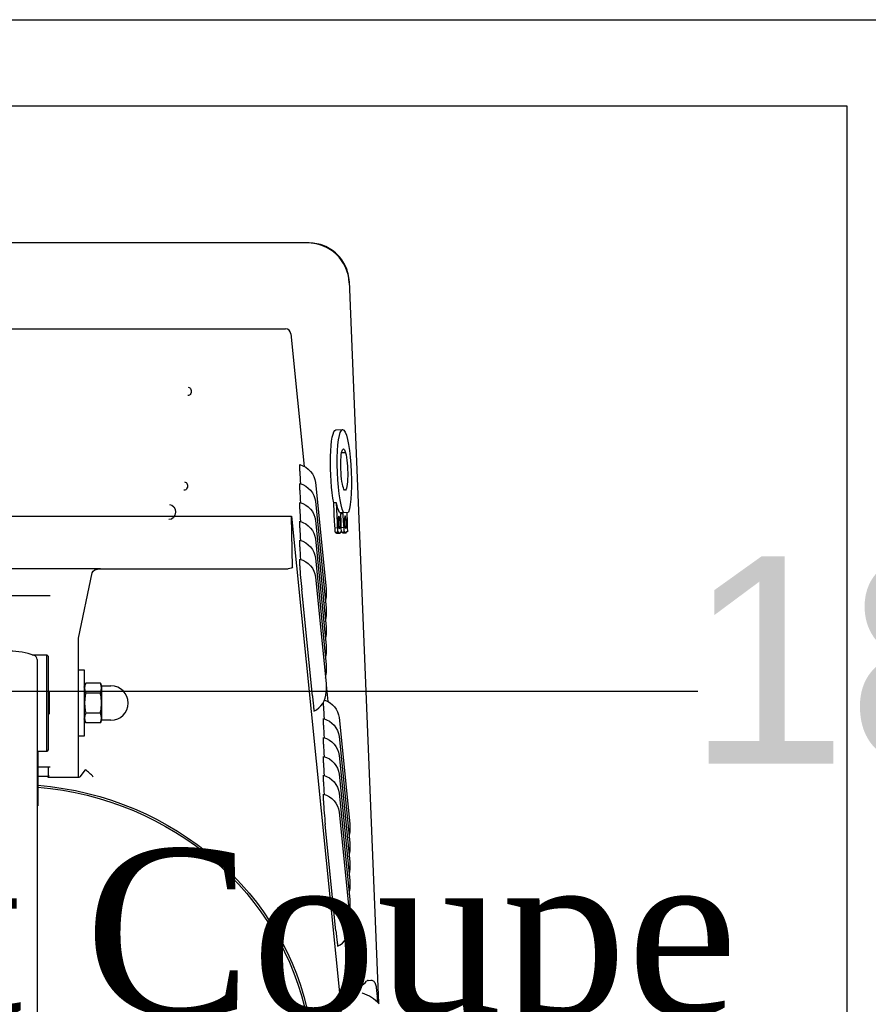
# Model space of a CAD drawing. Header units: millimetres. Extents: x 2985995 to 3127507, y -509231 to -458405.
# Tile 43 of 100: x 3023741 to 3024048, y -484505 to -484148. Entities that reach past the tile are written whole.
import ezdxf

# ---------------------------------------------------------------- set-up
doc = ezdxf.new("R2010")
doc.units = ezdxf.units.MM
doc.header["$LTSCALE"] = 1000
doc.header["$MEASUREMENT"] = 0
doc.header["$PDMODE"] = 3
doc.header["$PDSIZE"] = -1
doc.layers.get('0').update_dxf_attribs({"linetype": 'CONTINUOUS'})
doc.layers.get('Defpoints').update_dxf_attribs({"linetype": 'CONTINUOUS'})
for name, color, linetype in [('A-Wall Full', 201, 'CONTINUOUS'), ('ELECTRICAL', 7, 'CONTINUOUS'), ('Equipment', 5, 'CONTINUOUS'), ('Equipment Name', 7, 'CONTINUOUS')]:
    doc.layers.add(name, color=color, linetype=linetype)
doc.styles.get("Standard").update_dxf_attribs({"font": 'arial.ttf'})
doc.styles.add('style12', font='BOOKOSI.TTF')
doc.dimstyles.new('TFS-Dim', dxfattribs={"dimtxt": 75, "dimasz": 20, "dimexe": 25, "dimexo": 25, "dimgap": 5, "dimtad": 0, "dimdec": 0, "dimzin": 0, "dimdsep": 46, "dimtxsty": 'Standard', "dimcen": 0.09, "dimclrd": 8, "dimclre": 8, "dimadec": 0, "dimazin": 0, "dimtfac": 1, "dimtdec": 0, "dimtofl": 0, "dimtmove": 0, "dimatfit": 3, "dimldrblk": 'DOT', "dimfxl": 1, "dimtolj": 1, "dimtzin": 0, "dimlwd": -1, "dimlwe": -1, "dimarcsym": 0})

# ---------------------------------------------------------------- blocks, each defined once
blk = doc.blocks.new('*D667')
at = {"layer": 'Defpoints', "color": 0, "transparency": 16777216}
for p in [(3023324.58, -484148.16, 0), (3025169.46, -484148.31, 0), (3025169.44, -484391.49)]:
    blk.add_point(p, dxfattribs=at)
at = {"layer": 'ELECTRICAL', "color": 8, "transparency": 16777216}
for p, q in [((3023324.58, -484173.16), (3023324.56, -484416.34)), ((3025169.46, -484173.31), (3025169.44, -484416.49)), ((3023344.56, -484391.34), (3023986.59, -484391.39)), ((3025149.44, -484391.49), (3024507.42, -484391.43))]:
    blk.add_line(p, q, dxfattribs=at)
for points in [[(3023344.56, -484388.01), (3023344.56, -484394.67), (3023324.56, -484391.34)], [(3025149.44, -484388.15), (3025149.44, -484394.82), (3025169.44, -484391.49)]]:
    blk.add_solid(points, dxfattribs=at)
at = {"layer": 'ELECTRICAL', "color": 0, "transparency": 16777216, "insert": (3024247, -484391.41), "char_height": 75, "attachment_point": 5, "rotation": 359.9953}
blk.add_mtext('\\A1;1845 [6\'-2"]', dxfattribs=at)
blk = doc.blocks.new('_Dot')
at = {"color": 0, "linetype": 'ByBlock', "lineweight": -2}
blk.add_line((-0.5, 0), (-1, 0), dxfattribs=at)
at = {"color": 0, "linetype": 'ByBlock', "const_width": 0.5}
blk.add_lwpolyline([(-0.25, 0, 1), (0.25, 0, 1)], format="xyb", close=True, dxfattribs=at)

msp = doc.modelspace()

# ---------------------------------------------------------------- linework, layer by layer
at = {"layer": 'A-Wall Full'}
msp.add_line((3020709.29246, -484148.16588, 0), (3025169.29246, -484148.16588, 0), dxfattribs=at)
at = {"layer": 'Equipment'}
for p, q in [((3023845.81276, -484229.02707, 0.02452), (3023629.22642, -484229.02707, 0.02452)), ((3023860.27701, -484242.92204, 0.02452), (3023870.86254, -484504.35131, 0.02452)), ((3023637.84178, -484260.08612, 0.02452), (3023837.1974, -484260.08612, 0.02452)), ((3023839.18737, -484261.88606, 0.02452), (3023844.02257, -484309.98179, 0.02452)), ((3023855.45738, -484296.74578, 0.02452), (3023857.92208, -484296.64598, 0.02452)), ((3023858.97103, -484305.0105, 0.02452), (3023857.55882, -484305.08017, 0.02452)), ((3023842.39155, -484311.72583, 0.02452), (3023842.39155, -484309.33169, 0.02452)), ((3023842.39155, -484318.56623, 0.02452), (3023842.39155, -484316.17209, 0.02452)), ((3023848.06689, -484315.82785, 0.02452), (3023851.93876, -484354.34127, 0.02452)), ((3023842.39155, -484325.40664, 0.02452), (3023842.39155, -484323.0125, 0.02452)), ((3023848.06689, -484322.66825, 0.02452), (3023851.93876, -484361.18167, 0.02452)), ((3023855.72465, -484323.17677, 0.02452), (3023854.73877, -484323.21669, 0.02452)), ((3023855.02521, -484330.29073, 0.02452), (3023854.73877, -484323.21669, 0.02452)), ((3023856.01109, -484330.25081, 0.02452), (3023855.72465, -484323.17677, 0.02452)), ((3023635.65185, -484327.94909, 0.02452), (3023839.38733, -484327.94909, 0.02452)), ((3023839.38733, -484327.94909, 0.02452), (3023857.2335, -484505.46478, 0.02452)), ((3023839.74686, -484346.40321, 0.02452), (3023839.38733, -484327.94909, 0.02452)), ((3023856.76694, -484326.71734, 0.02452), (3023858.24576, -484326.65746, 0.02452)), ((3023858.16473, -484327.16115, 0.02452), (3023857.18972, -484327.20063, 0.02452)), ((3023857.18972, -484327.20063, 0.02452), (3023857.3111, -484330.19817, 0.02452)), ((3023858.2861, -484330.15869, 0.02452), (3023858.16473, -484327.16115, 0.02452)), ((3023858.24576, -484326.65746, 0.02452), (3023860.02587, -484326.58538, 0.02452)), ((3023859.44451, -484326.60892, 0.02452), (3023859.58611, -484330.10605, 0.02452)), ((3023842.39155, -484332.24704, 0.02452), (3023842.39155, -484329.8529, 0.02452)), ((3023848.06689, -484329.50866, 0.02452), (3023851.93876, -484368.02207, 0.02452)), ((3023855.17638, -484332.15697, 0.02452), (3023856.16225, -484332.11705, 0.02452)), ((3023855.24373, -484333.82031, 0.02452), (3023855.17638, -484332.15697, 0.02452)), ((3023855.24373, -484333.82031, 0.02452), (3023856.2296, -484333.78039, 0.02452)), ((3023856.82292, -484334.22122, 0.02452), (3023855.83705, -484334.26114, 0.02452)), ((3023856.2296, -484333.78039, 0.02452), (3023856.16225, -484332.11705, 0.02452)), ((3023856.50012, -484333.76944, 0.02452), (3023856.2296, -484333.78039, 0.02452)), ((3023857.37866, -484333.73387, 0.02452), (3023857.10814, -484333.74482, 0.02452)), ((3023857.31131, -484332.07052, 0.02452), (3023857.37866, -484333.73387, 0.02452)), ((3023857.45139, -484332.06485, 0.02452), (3023858.43727, -484332.02493, 0.02452)), ((3023857.51874, -484333.7282, 0.02452), (3023857.45139, -484332.06485, 0.02452)), ((3023857.51874, -484333.7282, 0.02452), (3023858.50462, -484333.68828, 0.02452)), ((3023859.09794, -484334.1291, 0.02452), (3023858.11206, -484334.16902, 0.02452)), ((3023858.50462, -484333.68828, 0.02452), (3023858.43727, -484332.02493, 0.02452)), ((3023858.77514, -484333.67732, 0.02452), (3023858.50462, -484333.68828, 0.02452)), ((3023859.65368, -484333.64175, 0.02452), (3023859.38316, -484333.6527, 0.02452)), ((3023859.58633, -484331.97841, 0.02452), (3023859.65368, -484333.64175, 0.02452)), ((3023842.39155, -484339.08744, 0.02452), (3023842.39155, -484336.6933, 0.02452)), ((3023848.06689, -484336.34906, 0.02452), (3023851.93876, -484374.86247, 0.02452)), ((3023842.39155, -484345.92785, 0.02452), (3023842.39155, -484343.5337, 0.02452)), ((3023848.06689, -484343.18946, 0.02452), (3023851.93876, -484381.70288, 0.02452)), ((3023770.20982, -484347.03956, 0.02452), (3023704.82936, -484347.03956, 0.02452)), ((3023762.24959, -484372.1993, 0.02452), (3023767.20596, -484348.53687, 0.02452)), ((3023770.20982, -484347.03956, 0.02452), (3023838.25258, -484347.03956, 0.02452)), ((3023848.06689, -484350.02986, 0.02452), (3023851.93876, -484388.54328, 0.02452)), ((3023846.96092, -484393.08942, 0.02452), (3023843.08906, -484354.576, 0.02452)), ((3023851.97422, -484355.0483, 0.02452), (3023851.97422, -484357.44244, 0.02452)), ((3023752.01959, -484356.83404, 0.02452), (3023724.51959, -484356.83404, 0.02452)), ((3023851.97422, -484361.8887, 0.02452), (3023851.97422, -484364.28284, 0.02452)), ((3023851.97422, -484368.72911, 0.02452), (3023851.97422, -484371.12325, 0.02452)), ((3023762.24959, -484383.11317, 0.02452), (3023762.24959, -484372.1993, 0.02452)), ((3023851.97422, -484375.56951, 0.02452), (3023851.97422, -484377.96365, 0.02452)), ((3023745.39235, -484378.18293, 0.02452), (3023750.76959, -484378.18293, 0.02452)), ((3023747.26959, -484379.93477, 0.02452), (3023747.26959, -484380.41236, 0.02452)), ((3023747.26959, -484380.41236, 0.02452), (3023747.26959, -484509.08439, 0.02452)), ((3023750.76959, -484413.18293, 0.02452), (3023750.76959, -484378.18293, 0.02452)), ((3023750.76959, -484378.18293, 0.02452), (3023751.26959, -484378.68293, 0.02452)), ((3023751.26959, -484378.68293, 0.02452), (3023751.26959, -484412.68293, 0.02452)), ((3023762.24959, -484410.20926, 0.02452), (3023762.24959, -484383.11317, 0.02452)), ((3023762.24959, -484383.68293, 0.02452), (3023764.24959, -484383.68293, 0.02452)), ((3023764.24959, -484383.68293, 0.02452), (3023764.24959, -484407.68293, 0.02452)), ((3023851.97422, -484382.40991, 0.02452), (3023851.97422, -484384.80405, 0.02452)), ((3023764.24959, -484389.92673, 0.02452), (3023764.8405, -484388.46418, 0.02452)), ((3023770.15868, -484388.46418, 0.02452), (3023764.8405, -484388.46418, 0.02452)), ((3023770.15868, -484388.46418, 0.02452), (3023770.55008, -484389.43293, 0.02452)), ((3023770.15868, -484392.07355, 0.02452), (3023764.8405, -484392.07355, 0.02452)), ((3023770.55008, -484389.43293, 0.02452), (3023770.55008, -484401.93293, 0.02452)), ((3023770.55008, -484389.43293, 0.02452), (3023773.99959, -484389.43293, 0.02452)), ((3023851.97132, -484389.04792, 0.02452), (3023852.58124, -484395.11477, 0.02452)), ((3023851.97422, -484389.25031, 0.02452), (3023851.97422, -484391.64446, 0.02452)), ((3023850.95022, -484396.85882, 0.02452), (3023850.95022, -484395.41942, 0.02452)), ((3023770.15868, -484399.2923, 0.02452), (3023764.8405, -484399.2923, 0.02452)), ((3023764.8405, -484402.90168, 0.02452), (3023764.24959, -484401.43913, 0.02452)), ((3023770.55008, -484401.93293, 0.02452), (3023770.15868, -484402.90168, 0.02452)), ((3023773.99959, -484401.93293, 0.02452), (3023770.55008, -484401.93293, 0.02452)), ((3023850.95022, -484403.69922, 0.02452), (3023850.95022, -484401.30508, 0.02452)), ((3023856.62556, -484400.96083, 0.02452), (3023860.49743, -484439.47425, 0.02452)), ((3023770.15868, -484402.90168, 0.02452), (3023764.8405, -484402.90168, 0.02452)), ((3023764.24959, -484407.68293, 0.02452), (3023762.24959, -484407.68293, 0.02452)), ((3023850.95022, -484410.53962, 0.02452), (3023850.95022, -484408.14548, 0.02452)), ((3023856.62556, -484407.80124, 0.02452), (3023860.49743, -484446.31465, 0.02452)), ((3023750.76959, -484413.18293, 0.02452), (3023747.26959, -484413.18293, 0.02452)), ((3023747.51959, -484413.18293, 0.02452), (3023747.51959, -484420.61462, 0.02452)), ((3023751.26959, -484412.68293, 0.02452), (3023750.76959, -484413.18293, 0.02452)), ((3023762.24959, -484421.84511, 0.02452), (3023762.24959, -484410.20926, 0.02452)), ((3023850.95022, -484417.38002, 0.02452), (3023850.95022, -484414.98588, 0.02452)), ((3023856.62556, -484414.64164, 0.02452), (3023860.49743, -484453.15506, 0.02452)), ((3023751.91913, -484418.85916, 0.02452), (3023747.51959, -484418.85916, 0.02452)), ((3023747.51959, -484420.61462, 0.02452), (3023747.51959, -484422.87177, 0.02452)), ((3023751.26959, -484418.85916, 0.02452), (3023751.26959, -484422.25229, 0.02452)), ((3023764.6921, -484419.87232, 0.02452), (3023762.72858, -484422.42231, 0.02452)), ((3023751.26959, -484422.25229, 0.02452), (3023747.51959, -484422.25229, 0.02452)), ((3023747.51959, -484422.87177, 0.02452), (3023747.51959, -484432.52828, 0.02452)), ((3023751.28073, -484422.42231, 0.02452), (3023751.26959, -484422.25229, 0.02452)), ((3023762.41491, -484422.63456, 0.02452), (3023751.30802, -484422.63456, 0.02452)), ((3023762.24959, -484422.56626, 0.02452), (3023762.24959, -484421.84511, 0.02452)), ((3023850.95022, -484424.22043, 0.02452), (3023850.95022, -484421.82629, 0.02452)), ((3023856.62556, -484421.48204, 0.02452), (3023860.49743, -484459.99546, 0.02452)), ((3023850.95022, -484431.06083, 0.02452), (3023850.95022, -484428.66669, 0.02452)), ((3023856.62556, -484428.32245, 0.02452), (3023860.49743, -484466.83586, 0.02452)), ((3023747.51959, -484432.90305, 0.02452), (3023747.26959, -484432.90305, 0.02452)), ((3023747.51959, -484432.52828, 0.02452), (3023747.51959, -484432.90305, 0.02452)), ((3023856.62556, -484435.16285, 0.02452), (3023860.49743, -484473.67626, 0.02452)), ((3023855.51959, -484478.2224, 0.02452), (3023851.64772, -484439.70899, 0.02452)), ((3023860.53289, -484440.18128, 0.02452), (3023860.53289, -484442.57543, 0.02452)), ((3023860.53289, -484447.02169, 0.02452), (3023860.53289, -484449.41583, 0.02452)), ((3023860.53289, -484453.86209, 0.02452), (3023860.53289, -484456.25623, 0.02452)), ((3023860.53289, -484460.70249, 0.02452), (3023860.53289, -484463.09663, 0.02452)), ((3023860.53289, -484467.5429, 0.02452), (3023860.53289, -484469.93704, 0.02452)), ((3023860.53289, -484474.3833, 0.02452), (3023860.53289, -484476.77744, 0.02452)), ((3023860.136, -484479.11765, 0.02452), (3023859.78364, -484501.05877, 0.02452)), ((3023867.17765, -484496.1333, 0.02452), (3023868.18745, -484496.04366, 0.02452)), ((3023870.08733, -484498.68781, 0.02452), (3023870.41651, -484501.96216, 0.02452)), ((3023857.2335, -484501.28515, 0.02452), (3023863.19528, -484500.75591, 0.02452)), ((3023857.2335, -484501.28515, 0.02452), (3023857.2335, -484517.72405, 0.02452))]:
    msp.add_line(p, q, dxfattribs=at)
at = {"layer": 'Equipment', "elevation": 0}
msp.add_lwpolyline([(3022740.80828, -484779.71228), (3024040.73275, -484779.71228), (3024040.73275, -484179.43908), (3022740.80828, -484179.43908)], close=True, dxfattribs=at)
at = {"layer": 'Equipment'}
for centre, radius, start, end in [((3023845.30947, -484244.02707, 0.02452), 15, 2.3186964, 90), ((3023837.1974, -484262.08612, 0.02452), 2, 5.7408235, 90), ((3023968.90147, -484305.87459, 0.02452), 126.64515, 182.648116, 184.7095653), ((3023968.90147, -484312.71499, 0.02452), 126.64515, 182.648116, 184.7095653), ((3023968.90147, -484319.55539, 0.02452), 126.64515, 182.648116, 184.7095653), ((3023968.90147, -484326.39579, 0.02452), 126.64515, 182.648116, 184.7095653), ((3023968.90147, -484333.2362, 0.02452), 126.64515, 182.648116, 184.7095653), ((3023968.90147, -484340.0766, 0.02452), 126.64515, 182.648116, 186.5741181), ((3023844.20081, -484357.44473, 0.02452), 7.75399, 346.4115306, 359.5373574), ((3023844.20081, -484364.28513, 0.02452), 7.75399, 346.4115306, 359.5373574), ((3023844.20081, -484371.12554, 0.02452), 7.75399, 346.4115306, 359.5373574), ((3023737.26959, -484402.88153, 0.02452), 26, 69.9134477, 90), ((3023745.71026, -484379.91941, 0.02452), 1.54248, 359.9578475, 77.9376524), ((3023844.20081, -484377.96594, 0.02452), 7.75399, 346.4115306, 359.5373574), ((3023844.20081, -484384.80634, 0.02452), 7.75399, 346.0835617, 359.5373574), ((3023768.86661, -484390.26886, 0.02452), 4.41208, 155.8558858, 204.1441142), ((3023766.13257, -484390.26886, 0.02452), 4.41208, 335.8558858, 24.1441142), ((3023773.99959, -484395.68293, 0.02452), 6.25, 0, 90), ((3023844.20081, -484391.64675, 0.02452), 7.75399, 295.1571475, 359.5373574), ((3023773.99959, -484395.68293, 0.02452), 6.25, 270, 0), ((3023768.86661, -484401.09699, 0.02452), 4.41208, 155.8558858, 204.1441142), ((3023766.13257, -484401.09699, 0.02452), 4.41208, 335.8558858, 24.1441142), ((3023977.46013, -484391.00757, 0.02452), 126.64515, 182.648116, 184.7095653), ((3023977.46013, -484397.84797, 0.02452), 126.64515, 182.648116, 184.7095653), ((3023977.46013, -484404.68838, 0.02452), 126.64515, 182.648116, 184.7095653), ((3023757.2315, -484430.87032, 0.02452), 13.34356, 39.0147144, 55.7658037), ((3023977.46013, -484411.52878, 0.02452), 126.64515, 182.648116, 184.7095653), ((3023977.46013, -484418.36918, 0.02452), 126.64515, 182.648116, 184.7095653), ((3023977.46013, -484425.20958, 0.02452), 126.64515, 182.648116, 186.5741181), ((3023852.75948, -484442.57772, 0.02452), 7.75399, 346.4115306, 359.5373574), ((3023852.75948, -484449.41812, 0.02452), 7.75399, 346.4115306, 359.5373574), ((3023852.75948, -484456.25852, 0.02452), 7.75399, 346.4115306, 359.5373574), ((3023852.75948, -484463.09892, 0.02452), 7.75399, 346.4115306, 359.5373574), ((3023852.75948, -484469.93933, 0.02452), 7.75399, 346.4115306, 359.5373574), ((3023852.75948, -484476.77973, 0.02452), 7.75399, 295.1571475, 359.5373574), ((3023860.31489, -484514.7013, 0.02452), 14.77557, 42.6870316, 70.8754193)]:
    msp.add_arc(centre, radius, start, end, dxfattribs=at)
at = {"layer": 'Equipment', "extrusion": (0, 0, -1)}
for centre, major_axis, ratio, start_param, end_param in [((3023837.1974, -484262.08612, 0.02452), (-1.98997, -0.20006), 0.340504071, 3.141592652, 3.175811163), ((3023801.89014, -484282.81316, 0.02452), (0.06671, 1.49852), 0.812688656, -0.000000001, 3.141592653), ((3023856.08448, -484312.23309, 0.02452), (-0.6271, 15.48731), 0.162634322, 3.930632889, 6.283185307), ((3023858.54918, -484312.13329, 0.02452), (-0.6271, 15.48731), 0.162634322, 3.502763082, 9.063607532), ((3023858.50872, -484311.13411, 0.02452), (-0.30343, 7.49386), 0.162634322, 0.620963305, 5.6872991), ((3023858.50872, -484311.13411, 0.02452), (-0.30343, 7.49386), 0.162634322, -0.595886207, 0.620963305), ((3023840.10235, -484316.53488, 0.02452), (-8, 0), 0.939692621, 1.861002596, 3.047402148), ((3023800.52091, -484317.08564, 0.02452), (0.06671, 1.49852), 0.812688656, -0.000000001, 3.141592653), ((3023840.10235, -484323.37529, 0.02452), (-8, 0), 0.939692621, 1.861002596, 3.047402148), ((3023795.12411, -484326.48618, 0.02452), (0.12231, 2.74728), 0.812688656, 0, 3.141592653), ((3023840.10235, -484330.21569, 0.02452), (-8, 0), 0.939692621, 1.861002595, 3.047402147), ((3023857.07036, -484312.19317, 0.02452), (-0.6271, 15.48731), 0.162634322, 3.502763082, 3.930632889), ((3023840.10235, -484337.05609, 0.02452), (-8, 0), 0.939692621, 1.861002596, 3.047402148), ((3023855.67521, -484330.26441, 0.02452), (-0.16183, 3.99672), 0.162634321, 4.225694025, 4.71238898), ((3023856.66109, -484330.22449, 0.02452), (-0.16183, 3.99672), 0.162634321, 4.225694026, 4.71238898), ((3023856.66109, -484330.22449, 0.02452), (-0.16183, 3.99672), 0.162634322, 1.570796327, 2.057491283), ((3023857.95023, -484330.17229, 0.02452), (-0.16183, 3.99672), 0.162634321, 4.225694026, 4.582972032), ((3023858.93611, -484330.13237, 0.02452), (-0.16183, 3.99672), 0.162634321, 4.225694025, 4.71238898), ((3023858.93611, -484330.13237, 0.02452), (-0.16183, 3.99672), 0.162634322, 1.570796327, 2.057491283), ((3023855.67521, -484330.26441, 0.02452), (-0.16183, 3.99672), 0.162634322, 3.141592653, 3.628287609), ((3023856.66109, -484330.22449, 0.02452), (-0.16183, 3.99672), 0.162634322, 2.654897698, 3.628287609), ((3023857.95023, -484330.17229, 0.02452), (-0.16183, 3.99672), 0.162634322, 3.141592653, 3.628287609), ((3023858.93611, -484330.13237, 0.02452), (-0.16183, 3.99672), 0.162634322, 2.654897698, 3.628287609), ((3023840.10235, -484343.8965, 0.02452), (-8, 0), 0.939692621, 1.861002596, 3.047402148), ((3023840.10235, -484350.7369, 0.02452), (-8, 0), 0.939692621, 1.861002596, 3.047402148), ((3023770.18716, -484348.72019, 0.02452), (-3.00165, -0.01848), 0.559870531, 0.120289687, 1.581789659), ((3023838.24018, -484346.40321, 0.02452), (-1.50673, 0.00637), 0.42231732, 3.131578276, 4.702374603), ((3023843.97422, -484355.0483, 0.02452), (-8, 0), 0.93969262, 3.047402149, 3.141592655), ((3023843.97422, -484361.8887, 0.02452), (-8, 0), 0.939692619, 3.047402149, 3.141592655), ((3023843.97422, -484368.72911, 0.02452), (-8, 0), 0.93969262, 3.047402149, 3.141592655), ((3023843.97422, -484375.56951, 0.02452), (-8, 0), 0.939692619, 3.047402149, 3.141592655), ((3023843.97422, -484382.40991, 0.02452), (-8, 0), 0.939692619, 3.047402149, 3.141592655), ((3023843.97422, -484389.25031, 0.02452), (-8, 0), 0.939692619, 3.047402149, 3.141592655), ((3023751.61866, -484395.68293, 0.02452), (0.01194, -4), 0.0082005, 3.141592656, 9.424777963), ((3023848.66102, -484401.66787, 0.02452), (-8, 0), 0.939692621, 1.917110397, 3.047402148), ((3023848.66102, -484408.50827, 0.02452), (-8, 0), 0.939692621, 1.861002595, 3.047402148), ((3023848.66102, -484415.34867, 0.02452), (-8, 0), 0.939692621, 1.861002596, 3.047402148), ((3023848.66102, -484422.18908, 0.02452), (-8, 0), 0.939692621, 1.861002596, 3.047402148), ((3023764.46984, -484423.83836, 0.02452), (-0.27476, -3.99992), 0.091618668, 3.00490248, 3.124454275), ((3023751.2334, -484397.63456, 0.02452), (-0.07462, 25), 0.0082005, 2.889642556, 3.272014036), ((3023764.1177, -484397.63456, 0.02452), (-1.71723, -24.9995), 0.091618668, -0.136690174, 0.067637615), ((3023848.66102, -484429.02948, 0.02452), (-8, 0), 0.939692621, 1.861002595, 3.047402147), ((3023737.51959, -484528.36547, 0.02452), (-110, 0), 0.939692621, 1.661831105, 2.967875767), ((3023737.51959, -484528.36547, 0.02452), (-109.25, 0), 0.939692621, 1.662457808, 2.961219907), ((3023848.66102, -484435.86988, 0.02452), (-8, 0), 0.939692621, 1.861002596, 3.047402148), ((3023852.53289, -484440.18128, 0.02452), (-8, 0), 0.93969262, 3.047402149, 3.141592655), ((3023852.53289, -484447.02169, 0.02452), (-8, 0), 0.939692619, 3.047402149, 3.141592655), ((3023852.53289, -484453.86209, 0.02452), (-8, 0), 0.939692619, 3.047402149, 3.141592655), ((3023852.53289, -484460.70249, 0.02452), (-8, 0), 0.939692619, 3.047402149, 3.141592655), ((3023852.53289, -484467.5429, 0.02452), (-8, 0), 0.939692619, 3.047402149, 3.141592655), ((3023852.53289, -484474.3833, 0.02452), (-8, 0), 0.939692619, 3.047402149, 3.141592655), ((3023925.18504, -484499.24956, 0.02452), (-63.03504, -6.3371), 0.340504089, 0.219731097, 0.413643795), ((3023869.58984, -484498.73782, 0.02452), (-0.49749, -0.05001), 0.340504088, 3.141592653, 3.623029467), ((3023869.91902, -484502.01217, 0.02452), (-0.49749, -0.05001), 0.340504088, 3.141592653, 3.623029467)]:
    msp.add_ellipse(centre, major_axis=major_axis, ratio=ratio, start_param=start_param, end_param=end_param, dxfattribs=at)
for centre in [(3023858.93611, -484330.13237, 0.02452), (3023856.66109, -484330.22449, 0.02452)]:
    msp.add_ellipse(centre, major_axis=(0.09103, -2.24816), ratio=0.162634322, dxfattribs=at)
at = {"layer": 'Equipment'}
for points, knots in [([(3023860.27701, -484242.92204, 0.02452), (3023860.2017, -484241.06207, 0.02452), (3023859.76691, -484239.25366, 0.02452), (3023858.62284, -484236.72826, 0.02452), (3023858.16604, -484235.93206, 0.02452), (3023857.10431, -484234.42916, 0.02452), (3023856.49289, -484233.71809, 0.02452), (3023854.50344, -484231.80567, 0.02452), (3023852.92168, -484230.77821, 0.02452), (3023849.52117, -484229.39637, 0.02452), (3023847.67417, -484229.02707, 0.02452), (3023845.81276, -484229.02707, 0.02452)], [0, 0, 0, 0, 0.25, 0.25, 0.375, 0.375, 0.5, 0.5, 0.75, 0.75, 1, 1, 1, 1]), ([(3023764.8405, -484392.07355, 0.02452), (3023764.72009, -484392.66958, 0.02452), (3023764.62077, -484393.27339, 0.02452), (3023764.48569, -484394.47703, 0.02452), (3023764.44981, -484395.07906, 0.02452), (3023764.44969, -484396.28362, 0.02452), (3023764.48545, -484396.88614, 0.02452), (3023764.62062, -484398.09162, 0.02452), (3023764.72003, -484398.69596, 0.02452), (3023764.8405, -484399.2923, 0.02452)], [0, 0, 0, 0, 0.25, 0.25, 0.5, 0.5, 0.75, 0.75, 1, 1, 1, 1]), ([(3023770.15868, -484399.2923, 0.02452), (3023770.27915, -484398.69596, 0.02452), (3023770.37856, -484398.09162, 0.02452), (3023770.51373, -484396.88614, 0.02452), (3023770.54949, -484396.28362, 0.02452), (3023770.54936, -484395.07906, 0.02452), (3023770.51349, -484394.47703, 0.02452), (3023770.37841, -484393.27339, 0.02452), (3023770.27908, -484392.66958, 0.02452), (3023770.15868, -484392.07355, 0.02452)], [0, 0, 0, 0, 0.25, 0.25, 0.5, 0.5, 0.75, 0.75, 1, 1, 1, 1]), ([(3023846.96092, -484393.08942, 0.02452), (3023847.0007, -484393.48505, 0.02452), (3023847.04048, -484393.88141, 0.02452), (3023847.11994, -484394.66605, 0.02452), (3023847.15962, -484395.05373, 0.02452), (3023847.23866, -484395.80504, 0.02452), (3023847.27813, -484396.16931, 0.02452), (3023847.33495, -484396.67117, 0.02452), (3023847.35357, -484396.83179, 0.02452), (3023847.39009, -484397.13832, 0.02452), (3023847.40809, -484397.28507, 0.02452), (3023847.46015, -484397.69474, 0.02452), (3023847.49185, -484397.92439, 0.02452), (3023847.54892, -484398.29273, 0.02452), (3023847.57439, -484398.43089, 0.02452), (3023847.60508, -484398.55138, 0.02452), (3023847.61417, -484398.57788, 0.02452), (3023847.62674, -484398.59766, 0.02452), (3023847.631, -484398.60006, 0.02452), (3023847.63481, -484398.5975, 0.02452)], [0, 0, 0, 0, 0.125, 0.125, 0.25, 0.25, 0.375, 0.375, 0.4375, 0.4375, 0.5, 0.5, 0.625, 0.625, 0.75, 0.75, 0.8125, 0.8125, 0.8491989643, 0.8491989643, 0.8491989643, 0.8491989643]), ([(3023855.51959, -484478.2224, 0.02452), (3023855.55936, -484478.61804, 0.02452), (3023855.59915, -484479.01439, 0.02452), (3023855.67861, -484479.79904, 0.02452), (3023855.71829, -484480.18671, 0.02452), (3023855.79733, -484480.93802, 0.02452), (3023855.8368, -484481.30229, 0.02452), (3023855.89362, -484481.80415, 0.02452), (3023855.91224, -484481.96477, 0.02452), (3023855.94875, -484482.27131, 0.02452), (3023855.96676, -484482.41806, 0.02452), (3023856.01882, -484482.82773, 0.02452), (3023856.05051, -484483.05738, 0.02452), (3023856.10758, -484483.42572, 0.02452), (3023856.13306, -484483.56388, 0.02452), (3023856.16375, -484483.68437, 0.02452), (3023856.17284, -484483.71086, 0.02452), (3023856.18541, -484483.73064, 0.02452), (3023856.18967, -484483.73305, 0.02452), (3023856.19348, -484483.73049, 0.02452)], [0, 0, 0, 0, 0.125, 0.125, 0.25, 0.25, 0.375, 0.375, 0.4375, 0.4375, 0.5, 0.5, 0.625, 0.625, 0.75, 0.75, 0.8125, 0.8125, 0.8491989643, 0.8491989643, 0.8491989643, 0.8491989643]), ([(3023867.17917, -484496.13319, 0.02452), (3023867.0893, -484496.14143, 0.02452), (3023866.99939, -484496.16608, 0.02452), (3023866.80495, -484496.25574, 0.02452), (3023866.70059, -484496.32826, 0.02452), (3023866.5989, -484496.4249, 0.02452)], [0.7725669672, 0.7725669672, 0.7725669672, 0.7725669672, 0.875, 0.875, 1, 1, 1, 1]), ([(3023868.15983, -484496.05717, 0.02452), (3023868.1801, -484496.05096, 0.02452), (3023868.35876, -484495.99674, 0.02452), (3023868.75713, -484496.10287, 0.02452), (3023869.20653, -484496.39368, 0.02452), (3023869.58519, -484496.87903, 0.02452), (3023869.87413, -484497.54292, 0.02452), (3023870.04472, -484498.21027, 0.02452), (3023870.07015, -484498.60868, 0.02452), (3023870.07748, -484498.73099, 0.02452)], [0, 0, 0, 0, 0.018930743, 0.194047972, 0.361966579, 0.541165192, 0.737249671, 0.930991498, 1, 1, 1, 1]), ([(3023864.99075, -484500.64715, 0.02452), (3023864.99216, -484500.64761, 0.02452), (3023865.00905, -484500.67552, 0.02452), (3023865.10337, -484500.71591, 0.02452), (3023865.15571, -484500.74121, 0.02452)], [0.4262151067, 0.4262151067, 0.4262151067, 0.4262151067, 0.7271653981, 1, 1, 1, 1]), ([(3023870.41599, -484502.12298, 0.02452), (3023870.43241, -484502.29517, 0.02452), (3023870.47034, -484502.71516, 0.02452), (3023870.43129, -484503.34405, 0.02452), (3023870.37476, -484503.7796, 0.02452), (3023870.35484, -484503.91059, 0.02452)], [0, 0, 0, 0, 0.0832990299, 0.2369276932, 0.3044149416, 0.3044149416, 0.3044149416, 0.3044149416])]:
    msp.add_open_spline(points, degree=3, knots=knots, dxfattribs=at)

# ---------------------------------------------------------------- texts
at = {"layer": 'Equipment Name', "color": 0, "insert": (3023520.25813, -484448.4853, 0.12379), "char_height": 60, "width": 685.0221631, "attachment_point": 1, "style": 'style12'}
msp.add_mtext('Robot Coupe CL-50\\PTable Top', dxfattribs=at)

# ---------------------------------------------------------------- dimensions: what is measured, and where the dimension line sits
at = {"layer": 'ELECTRICAL'}
dim = msp.add_aligned_dim(p1=(3023324.58399, -484148.15877, 0), p2=(3025169.46287, -484148.3107, 0), distance=-243.17872, dimstyle='TFS-Dim', dxfattribs=at)
dim.commit()
dim.dimension.update_dxf_attribs({"geometry": '*D667', "text_midpoint": (3024247.0034, -484391.41345)})

doc.saveas('drawing.dxf')
